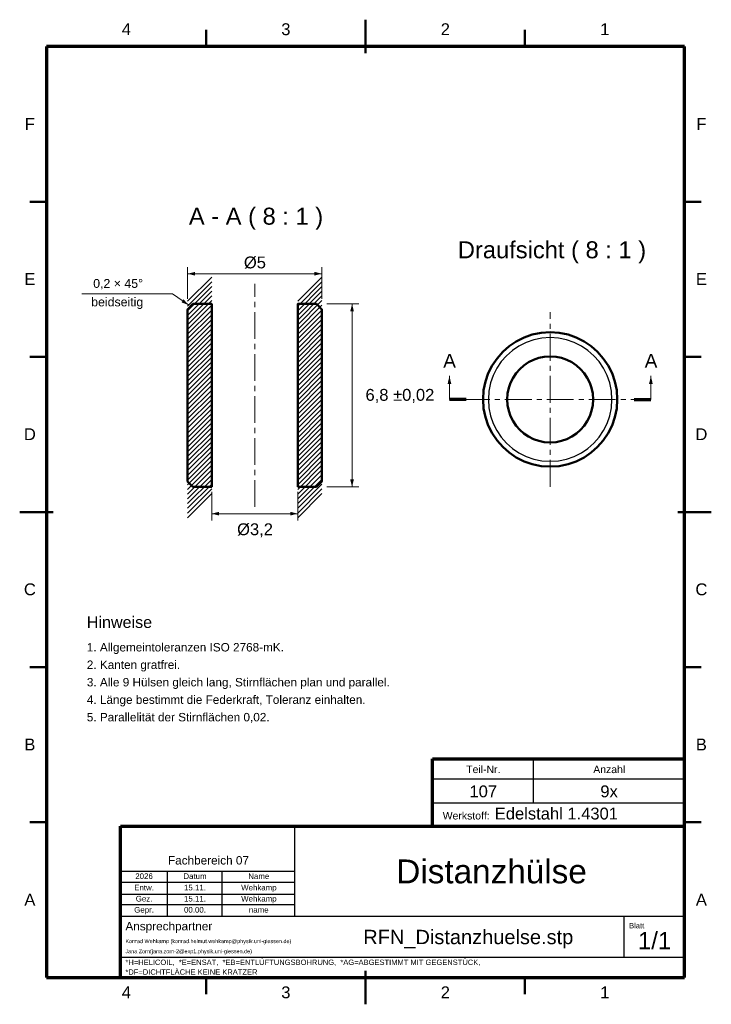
# Model space of a CAD drawing. Header units: millimetres. Extents: x 2 to 208, y 2 to 295.
import ezdxf

# ---------------------------------------------------------------- set-up
doc = ezdxf.new("R2010")
doc.units = ezdxf.units.MM
doc.linetypes.add('MITTELLINIE', pattern=[12.5, 8, -1.5, 1.5, -1.5])
for name, color, linetype in [('DUENN', 7, 'Continuous'), ('FLAECHE', 7, 'Continuous'), ('KONTUR', 7, 'Continuous'), ('LINIEN', 7, 'Continuous'), ('MITTELLINIE', 7, 'MITTELLINIE'), ('TEXT', 7, 'Continuous')]:
    doc.layers.add(name, color=color, linetype=linetype)
doc.styles.add('RFN', font='arial.ttf')

msp = doc.modelspace()

# ---------------------------------------------------------------- hatches: boundary and pattern name
at = {"layer": 'FLAECHE'}
for points in [[(52, 219.4), (54.2, 218.85), (54.2, 219.95), (52, 219.4)], [(92, 219.4), (89.8, 219.95), (89.8, 218.85), (92, 219.4)], [(52.3, 210.1), (50.8, 211.8), (50.18, 210.89), (52.3, 210.1)], [(101, 210.4), (100.45, 208.2), (101.55, 208.2), (101, 210.4)], [(130, 189), (129.45, 186.6), (130.55, 186.6), (130, 189)], [(190, 189), (189.45, 186.6), (190.55, 186.6), (190, 189)], [(101, 156), (101.55, 158.2), (100.45, 158.2), (101, 156)], [(59.2, 148), (61.4, 147.45), (61.4, 148.55), (59.2, 148)], [(84.8, 148), (82.6, 148.55), (82.6, 147.45), (84.8, 148)]]:
    msp.add_hatch(color=7, dxfattribs=at).paths.add_polyline_path(points)

# ---------------------------------------------------------------- linework, layer by layer
at = {"layer": 'DUENN', "lineweight": 20}
for p, q in [((52, 211.9), (52, 221.4)), ((92, 211.9), (92, 221.4)), ((52, 219.4), (92, 219.4)), ((52, 211.2), (59.2, 218.4)), ((52, 209.8), (59.2, 217)), ((84.8, 211.2), (92, 218.4)), ((84.8, 209.8), (92, 217)), ((52, 208.4), (59.2, 215.6)), ((52, 207), (59.2, 214.2)), ((84.8, 208.4), (92, 215.6)), ((84.8, 207), (92, 214.2)), ((20.5, 213.4), (47.5, 213.4)), ((47.5, 213.4), (52.3, 210.1)), ((52, 205.6), (59.2, 212.8)), ((52, 204.2), (59.2, 211.4)), ((84.8, 205.6), (92, 212.8)), ((84.8, 204.2), (92, 211.4)), ((52, 202.8), (59.2, 210)), ((52, 201.4), (59.2, 208.6)), ((84.8, 202.8), (92, 210)), ((84.8, 201.4), (92, 208.6)), ((93.5, 210.4), (103, 210.4)), ((101, 156), (101, 210.4)), ((52, 200), (59.2, 207.2)), ((52, 198.6), (59.2, 205.8)), ((84.8, 200), (92, 207.2)), ((84.8, 198.6), (92, 205.8)), ((52, 197.2), (59.2, 204.4)), ((52, 195.8), (59.2, 203)), ((84.8, 197.2), (92, 204.4)), ((84.8, 195.8), (92, 203)), ((52, 194.4), (59.2, 201.6)), ((52, 193), (59.2, 200.2)), ((84.8, 194.4), (92, 201.6)), ((84.8, 193), (92, 200.2)), ((52, 191.6), (59.2, 198.8)), ((52, 190.2), (59.2, 197.4)), ((84.8, 191.6), (92, 198.8)), ((84.8, 190.2), (92, 197.4)), ((52, 188.8), (59.2, 196)), ((52, 187.4), (59.2, 194.6)), ((84.8, 188.8), (92, 196)), ((84.8, 187.4), (92, 194.6)), ((52, 186), (59.2, 193.2)), ((52, 184.6), (59.2, 191.8)), ((84.8, 186), (92, 193.2)), ((84.8, 184.6), (92, 191.8)), ((52, 183.2), (59.2, 190.4)), ((52, 181.8), (59.2, 189)), ((52, 180.4), (59.2, 187.6)), ((84.8, 183.2), (92, 190.4)), ((84.8, 181.8), (92, 189)), ((84.8, 180.4), (92, 187.6)), ((130, 182), (130, 189)), ((190, 182), (190, 189)), ((52, 179), (59.2, 186.2)), ((52, 177.6), (59.2, 184.8)), ((84.8, 179), (92, 186.2)), ((84.8, 177.6), (92, 184.8)), ((52, 176.2), (59.2, 183.4)), ((52, 174.8), (59.2, 182)), ((84.8, 176.2), (92, 183.4)), ((84.8, 174.8), (92, 182)), ((52, 173.4), (59.2, 180.6)), ((52, 172), (59.2, 179.2)), ((84.8, 173.4), (92, 180.6)), ((84.8, 172), (92, 179.2)), ((52, 170.6), (59.2, 177.8)), ((52, 169.2), (59.2, 176.4)), ((84.8, 170.6), (92, 177.8)), ((84.8, 169.2), (92, 176.4)), ((52, 167.8), (59.2, 175)), ((52, 166.4), (59.2, 173.6)), ((84.8, 167.8), (92, 175)), ((84.8, 166.4), (92, 173.6)), ((52, 165), (59.2, 172.2)), ((52, 163.6), (59.2, 170.8)), ((84.8, 165), (92, 172.2)), ((84.8, 163.6), (92, 170.8)), ((52, 162.2), (59.2, 169.4)), ((52, 160.8), (59.2, 168)), ((84.8, 162.2), (92, 169.4)), ((84.8, 160.8), (92, 168)), ((52, 159.4), (59.2, 166.6)), ((52, 158), (59.2, 165.2)), ((84.8, 159.4), (92, 166.6)), ((84.8, 158), (92, 165.2)), ((52, 156.6), (59.2, 163.8)), ((52, 155.2), (59.2, 162.4)), ((84.8, 156.6), (92, 163.8)), ((84.8, 155.2), (92, 162.4)), ((52, 153.8), (59.2, 161)), ((52, 152.4), (59.2, 159.6)), ((84.8, 153.8), (92, 161)), ((84.8, 152.4), (92, 159.6)), ((52, 151), (59.2, 158.2)), ((52, 149.6), (59.2, 156.8)), ((52, 148.2), (59.2, 155.4)), ((84.8, 151), (92, 158.2)), ((84.8, 149.6), (92, 156.8)), ((84.8, 148.2), (92, 155.4)), ((93.5, 156), (103, 156)), ((52, 146.8), (59.2, 154)), ((59.2, 154.5), (59.2, 146)), ((84.8, 154.5), (84.8, 146)), ((84.8, 146.8), (92, 154)), ((59.2, 148), (84.8, 148))]:
    msp.add_line(p, q, dxfattribs=at)
at = {"layer": 'KONTUR', "lineweight": 50}
for p, q in [((105, 285), (105, 295)), ((57.5, 287), (57.5, 292)), ((152.5, 287), (152.5, 292)), ((10, 240.83), (5, 240.83)), ((200, 240.83), (205, 240.83)), ((10, 194.67), (5, 194.67)), ((200, 194.67), (205, 194.67)), ((2, 148.5), (12, 148.5)), ((198, 148.5), (208, 148.5)), ((10, 102.33), (5, 102.33)), ((200, 102.33), (205, 102.33)), ((10, 56.17), (5, 56.17)), ((200, 56.17), (205, 56.17)), ((105, 2), (105, 12)), ((57.5, 5), (57.5, 10)), ((152.5, 5), (152.5, 10))]:
    msp.add_line(p, q, dxfattribs=at)
at = {"layer": 'KONTUR', "lineweight": 70}
for p, q in [((200, 287), (10, 287)), ((10, 287), (10, 10)), ((200, 10), (200, 287)), ((135, 182), (130, 182)), ((185, 182), (190, 182)), ((125, 55), (125, 75)), ((125, 75), (200, 75)), ((32, 55), (200, 55)), ((32, 10), (32, 55)), ((10, 10), (200, 10)), ((32, 10), (200, 10))]:
    msp.add_line(p, q, dxfattribs=at)
at = {"layer": 'KONTUR', "lineweight": 50}
for points in [[(53.6, 156), (59.2, 156), (59.2, 210.4), (53.6, 210.4), (52, 208.8), (52, 157.6), (53.6, 156)], [(84.8, 156), (90.4, 156), (92, 157.6), (92, 208.8), (90.4, 210.4), (84.8, 210.4), (84.8, 156)], [(180, 182), (179.82, 184.71), (179.29, 187.32), (178.43, 189.78), (177.27, 192.09), (175.83, 194.22), (174.14, 196.14), (172.22, 197.83), (170.09, 199.27), (167.78, 200.43), (165.32, 201.29), (162.71, 201.82), (160, 202), (157.29, 201.82), (154.68, 201.29), (152.22, 200.43), (149.91, 199.27), (147.78, 197.83), (145.86, 196.14), (144.17, 194.22), (142.73, 192.09), (141.57, 189.78), (140.71, 187.32), (140.18, 184.71), (140, 182), (140.18, 179.29), (140.71, 176.68), (141.57, 174.22), (142.73, 171.91), (144.17, 169.78), (145.86, 167.86), (147.78, 166.17), (149.91, 164.73), (152.22, 163.57), (154.68, 162.71), (157.29, 162.18), (160, 162), (162.71, 162.18), (165.32, 162.71), (167.78, 163.57), (170.09, 164.73), (172.22, 166.17), (174.14, 167.86), (175.83, 169.78), (177.27, 171.91), (178.43, 174.22), (179.29, 176.68), (179.82, 179.29), (180, 182)], [(172.8, 182), (172.68, 183.74), (172.34, 185.4), (171.79, 186.98), (171.05, 188.46), (170.13, 189.82), (169.05, 191.05), (167.82, 192.13), (166.46, 193.05), (164.98, 193.79), (163.4, 194.34), (161.74, 194.68), (160, 194.8), (158.26, 194.68), (156.6, 194.34), (155.02, 193.79), (153.54, 193.05), (152.18, 192.13), (150.95, 191.05), (149.87, 189.82), (148.95, 188.46), (148.21, 186.98), (147.66, 185.4), (147.32, 183.74), (147.2, 182), (147.32, 180.26), (147.66, 178.6), (148.21, 177.02), (148.95, 175.54), (149.87, 174.18), (150.95, 172.95), (152.18, 171.87), (153.54, 170.95), (155.02, 170.21), (156.6, 169.66), (158.26, 169.32), (160, 169.2), (161.74, 169.32), (163.4, 169.66), (164.98, 170.21), (166.46, 170.95), (167.82, 171.87), (169.05, 172.95), (170.13, 174.18), (171.05, 175.54), (171.79, 177.02), (172.34, 178.6), (172.68, 180.26), (172.8, 182)]]:
    msp.add_lwpolyline(points, dxfattribs=at)
at = {"layer": 'LINIEN', "lineweight": 25}
for p, q in [((155, 62), (155, 75)), ((125, 69.1), (200, 69.1)), ((125, 62), (200, 62)), ((84, 28.2), (84, 55)), ((32, 41.6), (84, 41.6)), ((46, 28.2), (46, 41.6)), ((62.3, 28.2), (62.3, 41.6)), ((32, 38.3), (84, 38.3)), ((32, 34.8), (84, 34.8)), ((32, 31.7), (84, 31.7)), ((32, 28.2), (200, 28.2)), ((182, 16), (182, 28.2)), ((32, 16), (200, 16))]:
    msp.add_line(p, q, dxfattribs=at)
msp.add_lwpolyline([(178.4, 182), (178.23, 184.5), (177.74, 186.89), (176.95, 189.16), (175.89, 191.29), (174.57, 193.24), (173.01, 195.01), (171.24, 196.57), (169.29, 197.89), (167.16, 198.95), (164.89, 199.74), (162.5, 200.23), (160, 200.4), (157.5, 200.23), (155.11, 199.74), (152.84, 198.95), (150.71, 197.89), (148.76, 196.57), (146.99, 195.01), (145.43, 193.24), (144.11, 191.29), (143.05, 189.16), (142.26, 186.89), (141.77, 184.5), (141.6, 182), (141.77, 179.5), (142.26, 177.11), (143.05, 174.84), (144.11, 172.71), (145.43, 170.76), (146.99, 168.99), (148.76, 167.43), (150.71, 166.11), (152.84, 165.05), (155.11, 164.26), (157.5, 163.77), (160, 163.6), (162.5, 163.77), (164.89, 164.26), (167.16, 165.05), (169.29, 166.11), (171.24, 167.43), (173.01, 168.99), (174.57, 170.76), (175.89, 172.71), (176.95, 174.84), (177.74, 177.11), (178.23, 179.5), (178.4, 182)], dxfattribs=at)
at = {"layer": 'MITTELLINIE', "lineweight": 20}
for p, q in [((72, 150), (72, 216.4)), ((160, 156), (160, 208)), ((134, 182), (186, 182))]:
    msp.add_line(p, q, dxfattribs=at)

# ---------------------------------------------------------------- texts
at = {"layer": 'TEXT', "style": 'RFN'}
for s, height, p in [('4', 3.53, (32.41, 290.4)), ('3', 3.53, (79.91, 290.4)), ('2', 3.53, (127.41, 290.4)), ('1', 3.53, (174.91, 290.4)), ('F', 3.53, (3.52, 262.22)), ('F', 3.53, (203.52, 262.22)), ('A - A ( 8 : 1 )', 5.0516, (52.39, 234)), ('Draufsicht ( 8 : 1 )', 5.0516, (132.5, 224)), ('Ø5', 3.526, (68.78, 221)), ('E', 3.53, (3.39, 216.05)), ('0,2 × 45°', 2.628, (23.9, 215.2)), ('E', 3.53, (203.39, 216.05)), ('beidseitig', 2.628, (23.3, 209.7)), ('A', 4.02, (128.17, 191.5)), ('A', 4.02, (188.17, 191.5)), ('6,8 ±0,02', 3.526, (105, 181.6)), ('D', 3.53, (3.26, 169.88)), ('D', 3.53, (203.26, 169.88)), ('Ø3,2', 3.526, (66.76, 141.6)), ('C', 3.53, (3.26, 123.72)), ('C', 3.53, (203.26, 123.72)), ('Hinweise', 3.431, (22, 114)), ('1. Allgemeintoleranzen ISO 2768-mK.', 2.5039, (22, 107)), ('2. Kanten gratfrei.', 2.5039, (22, 101.8)), ('3. Alle 9 Hülsen gleich lang, Stirnflächen plan und parallel.', 2.5039, (22, 96.6)), ('4. Länge bestimmt die Federkraft, Toleranz einhalten.', 2.5039, (22, 91.4)), ('5. Parallelität der Stirnflächen 0,02.', 2.5039, (22, 86.2)), ('B', 3.53, (3.39, 77.55)), ('B', 3.53, (203.39, 77.55)), ('Teil-Nr.', 2.227, (135, 70.8)), ('Anzahl', 2.227, (172.84, 70.8)), ('107', 3.526, (135.97, 63.6)), ('9x', 3.526, (174.95, 63.6)), ('Werkstoff:', 2.227, (128, 57)), ('Edelstahl 1.4301', 3.5259, (143.5, 57)), ('Fachbereich 07', 2.5039, (46.18, 43.6)), ('Distanzhülse', 7.0956, (114.18, 38)), ('2026', 1.679, (36.44, 39.29)), ('Datum', 1.679, (50.76, 39.29)), ('Name', 1.679, (70.08, 39.29)), ('Entw.', 1.679, (36.12, 35.89)), ('15.11.', 1.679, (50.95, 35.89)), ('Wehkamp', 1.679, (67.97, 35.89)), ('A', 3.53, (3.39, 31.38)), ('Gez.', 1.679, (36.57, 32.59)), ('15.11.', 1.679, (50.95, 32.59)), ('Wehkamp', 1.679, (67.97, 32.59)), ('A', 3.53, (203.39, 31.38)), ('Gepr.', 1.679, (36.12, 29.29)), ('00.00.', 1.679, (50.95, 29.29)), ('name', 1.679, (70.27, 29.29)), ('Ansprechpartner', 2.5039, (33.5, 24)), ('RFN_Distanzhuelse.stp', 4.2632, (104.33, 19.9)), ('Blatt', 1.621, (183.5, 24.6)), ('1/1', 5.11, (186.13, 18.4)), ('Konrad Wehkamp (konrad.helmut.wehkamp@physik.uni-giessen.de)', 1.1607, (33.5, 20.2)), ('Jana Zorn(jana.zorn-2@exp1.physik.uni-giessen.de)', 1.1607, (33.5, 17.2)), ('*H=HELICOIL,  *E=ENSAT,  *EB=ENTLÜFTUNGSBOHRUNG,  *AG=ABGESTIMMT MIT GEGENSTÜCK,', 1.606, (33.5, 13.7)), ('*DF=DICHTFLÄCHE KEINE KRATZER', 1.606, (33.5, 10.8)), ('4', 3.53, (32.41, 3.8)), ('3', 3.53, (79.91, 3.8)), ('2', 3.53, (127.41, 3.8)), ('1', 3.53, (174.91, 3.8))]:
    msp.add_text(s, height=height, dxfattribs=at).set_placement(p)

doc.saveas('drawing.dxf')
